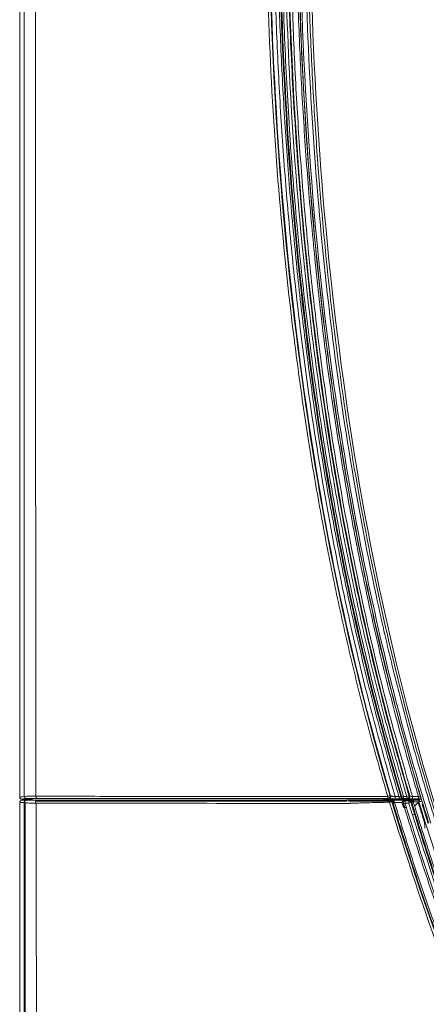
# Model space of a CAD drawing. Extents: x 4615668 to 9294084, y 16339 to 10688993.
# Tile 65 of 256: x 4720878 to 4720883, y 5342546 to 5342558. Entities that reach past the tile are written whole.
import ezdxf

# ---------------------------------------------------------------- set-up
doc = ezdxf.new("R2010")
doc.units = 0
doc.header["$MEASUREMENT"] = 0
doc.layers.add('WM_KLIM_urządzenia', color=3, linetype='Continuous', lineweight=13)
doc.layers.add('Wymiat 100', color=251, linetype='Continuous', lineweight=5)

# ---------------------------------------------------------------- blocks, each defined once
blk = doc.blocks.new('G$C189976BA')
at = {"layer": 'WM_KLIM_urządzenia', "linetype": 'Continuous'}
for p, q in [((0.008, 20.205), (0.008, 63.141)), ((0.022, 20.181), (0.077, 20.191)), ((0.034, 20.168), (0.088, 20.168)), ((2.306, 20.19), (3.964, 20.19)), ((4.346, 20.169), (4.34, 20.169)), ((4.481, 20.192), (4.475, 20.193)), ((4.506, 20.158), (4.503, 20.151)), ((4.509, 20.162), (4.504, 20.159)), ((4.55, 20.187), (4.597, 20.187)), ((4.635, 20.19), (4.643, 20.191)), ((4.64, 20.16), (4.653, 20.153)), ((4.653, 20.189), (4.645, 20.188)), ((4.691, 20.19), (4.653, 20.19)), ((4.699, 20.188), (4.691, 20.189)), ((4.712, 20.192), (4.705, 20.193)), ((4.736, 20.162), (4.73, 20.157)), ((4.745, 20.159), (4.746, 20.152)), ((4.76, 20.187), (4.832, 20.187)), ((4.835, 20.15), (4.783, 20.097)), ((0.008, 20.142), (0.008, 8.515)), ((0.062, 20.142), (0.008, 20.142)), ((0.075, 20.138), (0.074, 3.962)), ((4.635, 20.13), (4.642, 20.13))]:
    blk.add_line(p, q, dxfattribs=at)
at = {"layer": 'WM_KLIM_urządzenia', "linetype": 'Continuous', "extrusion": (0, 0, -1)}
for centre, major_axis, ratio, start_param, end_param in [((0.034, 20.205), (0.026, 0.0048), 0.996064, 1.768986, 3.324723), ((0.034, 20.142), (0.0264, 0), 0.996195, 3.141592, 4.712389)]:
    blk.add_ellipse(centre, major_axis=major_axis, ratio=ratio, start_param=start_param, end_param=end_param, dxfattribs=at)
at = {"layer": 'WM_KLIM_urządzenia', "linetype": 'Continuous'}
for centre, major_axis, ratio, start_param, end_param in [((0.089, 20.215), (-0.0048, 0.0259), 0.996064, 1.387666, 2.943402), ((0.219, 20.217), (0, 0.0263), 0.596647, 1.571425, 3.119844), ((4.461, 20.216), (-0.0252, -0.0075), 0.02355, 3.228883, 4.841456), ((4.461, 20.216), (0, 0.0263), 0.13005, 1.585, 3.12399), ((4.461, 20.216), (0.0048, 0.0259), 0.995213, 3.32114, 5.181801), ((4.468, 20.215), (0.0048, 0.0259), 0.995213, 3.321132, 5.181894), ((4.536, 20.152), (-0.0169, -0.0047), 0.258, 1.324977, 1.631623), ((4.55, 20.213), (0, 0.0263), 0.124461, 1.584881, 3.124003), ((4.598, 20.213), (0, 0.0263), 0.122884, 1.584984, 3.124006), ((4.645, 20.214), (-0.0052, 0.0258), 0.996163, 1.661607, 2.940828), ((4.653, 20.216), (-0.0252, -0.0075), 0.020727, 4.8323, 6.1959), ((4.653, 20.216), (-0.0052, 0.0258), 0.996163, 1.661632, 2.940828), ((4.671, 20.135), (-0.0114, -0.0237), 0.993055, 3.602602, 5.448898), ((4.653, 20.216), (0, 0.0263), 0.120513, 1.585392, 3.124011), ((4.671, 20.135), (0, -0.0263), 0.126489, 3.194377, 4.726668), ((4.691, 20.216), (-0.0252, -0.0075), 0.020227, 3.228877, 4.831176), ((4.691, 20.216), (0, 0.0263), 0.119311, 1.585472, 3.124014), ((4.691, 20.216), (0.0048, 0.0259), 0.995207, 3.321014, 5.183168), ((4.699, 20.214), (0.0047, 0.0259), 0.995206, 3.321004, 5.183274), ((4.716, 20.135), (0, -0.0263), 0.125417, 3.19437, 4.726736), ((4.716, 20.135), (0.0151, -0.0215), 0.995782, 1.253145, 2.534543), ((4.764, 20.152), (0.0168, 0.0051), 0.022164, 3.228881, 4.592146), ((4.76, 20.213), (0, -0.0263), 0.117741, 4.72693, 6.26561), ((4.76, 20.15), (0.0002, -0.0175), 0.10945, 1.624942, 3.088916), ((4.769, 20.15), (0, -0.0175), 0.124773, 3.194365, 4.726771), ((4.833, 20.213), (0, -0.0263), 0.115549, 4.727089, 6.265614), ((4.838, 20.15), (0, -0.0175), 0.123286, 3.194355, 4.726873), ((4.536, 20.152), (-0.0169, -0.0047), 0.258, 0.090333, 1.324977), ((4.539, 20.141), (-0.0168, -0.005), 0.02386, 0.087291, 1.699925), ((4.671, 20.135), (0.0252, 0.0076), 0.022714, 1.696395, 3.054304), ((4.716, 20.135), (0.0252, 0.0076), 0.022388, 0.087288, 1.69537), ((4.913, 19.871), (0.0027, 0.0438), 0.120129, 1.593361, 2.76244)]:
    blk.add_ellipse(centre, major_axis=major_axis, ratio=ratio, start_param=start_param, end_param=end_param, dxfattribs=at)
for points, knots in [([(0.063, 20.215), (0.063, 21.928), (0.063, 23.641), (0.063, 28.318), (0.063, 31.283), (0.063, 35.731), (0.062, 37.213), (0.062, 39.688), (0.062, 40.68), (0.062, 41.673)], [0, 0, 0, 0, 0.239476, 0.239476, 0.653996, 0.653996, 0.861256, 0.861256, 1, 1, 1, 1]), ([(0.196, 41.673), (0.196, 38.097), (0.195, 30.945), (0.2, 23.793), (0.203, 20.217)], [0, 0, 0, 0, 0.5, 1, 1, 1, 1]), ([(7.783, 13.957), (7.662, 14.148), (7.42, 14.531), (7.078, 15.123), (6.75, 15.729), (6.437, 16.351), (6.139, 16.989), (5.856, 17.643), (5.589, 18.312), (5.337, 18.996), (5.101, 19.697), (4.88, 20.413), (4.676, 21.144), (4.487, 21.891), (4.242, 22.972), (3.973, 24.406), (3.724, 26.213), (3.554, 28.086), (3.456, 30.024), (3.457, 31.338), (3.457, 32.005)], [0, 0, 0, 0, 0.035967, 0.072249, 0.108871, 0.145863, 0.183252, 0.221067, 0.259334, 0.298083, 0.337338, 0.377128, 0.417478, 0.458412, 0.499955, 0.594042, 0.690886, 0.790698, 0.893675, 1, 1, 1, 1]), ([(3.487, 32.005), (3.485, 31.652), (3.482, 30.967), (3.502, 29.97), (3.539, 29.032), (3.591, 28.15), (3.717, 26.538), (3.945, 24.707), (4.391, 22.356), (4.904, 20.331), (5.539, 18.476), (6.127, 17.069), (6.646, 15.978), (7.202, 14.942), (7.616, 14.277), (7.806, 13.972)], [0, 0, 0, 0, 0.056235, 0.109229, 0.159114, 0.206018, 0.250061, 0.41716, 0.500073, 0.631757, 0.750022, 0.812527, 0.875015, 0.942704, 1, 1, 1, 1]), ([(10.753, 10.383), (10.054, 11.068), (9.404, 11.8), (8.214, 13.35), (7.674, 14.168), (6.227, 16.716), (5.487, 18.54), (4.39, 22.291), (4.03, 24.22), (3.583, 28.105), (3.496, 30.062), (3.518, 32.017)], [0, 0, 0, 0, 0.125, 0.125, 0.25, 0.25, 0.5, 0.5, 0.75, 0.75, 1, 1, 1, 1]), ([(4.458, 20.216), (4.386, 20.465), (4.241, 20.967), (4.047, 21.734), (3.868, 22.517), (3.706, 23.319), (3.559, 24.137), (3.429, 24.973), (3.271, 26.153), (3.117, 27.691), (3.004, 29.598), (2.993, 30.885), (2.988, 31.537)], [0, 0, 0, 0, 0.067915, 0.136935, 0.2071, 0.27845, 0.351023, 0.424858, 0.499988, 0.662963, 0.829534, 1, 1, 1, 1]), ([(3.02, 31.537), (3.014, 29.629), (3.116, 27.72), (3.582, 23.933), (3.945, 22.054), (4.486, 20.223)], [0, 0, 0, 0, 0.5, 0.5, 1, 1, 1, 1]), ([(4.493, 20.222), (3.951, 22.052), (3.588, 23.932), (3.122, 27.719), (3.02, 29.629), (3.025, 31.537)], [0, 0, 0, 0, 0.5, 0.5, 1, 1, 1, 1]), ([(3.078, 31.537), (3.079, 31.209), (3.08, 30.558), (3.107, 29.587), (3.152, 28.628), (3.217, 27.681), (3.301, 26.746), (3.425, 25.632), (3.606, 24.352), (3.866, 22.923), (4.171, 21.545), (4.423, 20.653), (4.547, 20.213)], [0, 0, 0, 0, 0.085744, 0.170478, 0.254237, 0.337058, 0.418979, 0.500038, 0.630582, 0.757287, 0.880353, 1, 1, 1, 1]), ([(4.594, 20.213), (4.52, 20.47), (4.371, 20.986), (4.171, 21.775), (3.987, 22.579), (3.822, 23.4), (3.673, 24.237), (3.542, 25.09), (3.429, 25.961), (3.333, 26.847), (3.255, 27.75), (3.193, 28.67), (3.15, 29.606), (3.123, 30.558), (3.119, 31.199), (3.118, 31.522)], [0, 0, 0, 0, 0.07003, 0.141056, 0.213124, 0.286277, 0.36056, 0.436011, 0.512671, 0.590577, 0.669764, 0.750268, 0.832121, 0.915355, 1, 1, 1, 1]), ([(3.138, 31.522), (3.139, 29.614), (3.238, 27.703), (3.705, 23.915), (4.074, 22.037), (4.62, 20.207)], [0, 0, 0, 0, 0.5, 0.5, 1, 1, 1, 1]), ([(4.628, 20.208), (4.082, 22.038), (3.714, 23.916), (3.247, 27.704), (3.147, 29.614), (3.147, 31.522)], [0, 0, 0, 0, 0.5, 0.5, 1, 1, 1, 1]), ([(3.168, 31.522), (3.17, 31.14), (3.175, 30.385), (3.213, 29.264), (3.274, 28.166), (3.36, 27.092), (3.47, 26.04), (3.605, 25.012), (3.764, 24.007), (3.947, 23.025), (4.155, 22.066), (4.386, 21.13), (4.562, 20.519), (4.65, 20.215)], [0, 0, 0, 0, 0.099969, 0.197956, 0.294013, 0.388193, 0.480552, 0.57115, 0.660049, 0.747314, 0.833012, 0.917216, 1, 1, 1, 1]), ([(4.688, 20.215), (4.616, 20.465), (4.47, 20.968), (4.275, 21.735), (4.094, 22.519), (3.931, 23.319), (3.784, 24.137), (3.653, 24.971), (3.495, 26.146), (3.341, 27.679), (3.227, 29.584), (3.215, 30.872), (3.209, 31.525)], [0, 0, 0, 0, 0.06811, 0.137268, 0.207518, 0.278898, 0.35145, 0.42521, 0.500214, 0.662406, 0.828903, 1, 1, 1, 1]), ([(3.241, 31.525), (3.242, 31.184), (3.245, 30.482), (3.278, 29.4), (3.338, 28.258), (3.433, 27.058), (3.596, 25.541), (3.844, 23.882), (4.176, 22.258), (4.465, 21.09), (4.647, 20.464), (4.716, 20.223)], [0, 0, 0, 0, 0.08936, 0.184031, 0.284002, 0.389263, 0.499815, 0.684215, 0.829037, 0.934294, 1, 1, 1, 1]), ([(4.724, 20.222), (4.179, 22.05), (3.813, 23.927), (3.345, 27.71), (3.244, 29.618), (3.247, 31.525)], [0, 0, 0, 0, 0.5, 0.5, 1, 1, 1, 1]), ([(3.278, 31.525), (3.28, 31.196), (3.282, 30.543), (3.31, 29.57), (3.355, 28.612), (3.42, 27.667), (3.504, 26.736), (3.628, 25.627), (3.81, 24.35), (4.071, 22.923), (4.379, 21.545), (4.632, 20.653), (4.757, 20.213)], [0, 0, 0, 0, 0.086143, 0.171103, 0.254912, 0.337609, 0.419229, 0.499812, 0.630236, 0.756936, 0.880118, 1, 1, 1, 1]), ([(4.83, 20.213), (4.755, 20.469), (4.605, 20.985), (4.404, 21.772), (4.22, 22.576), (4.053, 23.396), (3.904, 24.234), (3.772, 25.088), (3.658, 25.959), (3.562, 26.848), (3.483, 27.753), (3.421, 28.675), (3.378, 29.614), (3.35, 30.57), (3.347, 31.212), (3.345, 31.537)], [0, 0, 0, 0, 0.06983, 0.140687, 0.212618, 0.285667, 0.359877, 0.435291, 0.511947, 0.589884, 0.669139, 0.749745, 0.831736, 0.915144, 1, 1, 1, 1]), ([(3.366, 31.537), (3.369, 31.167), (3.373, 30.421), (3.41, 29.292), (3.473, 28.146), (3.568, 26.985), (3.699, 25.777), (3.886, 24.44), (4.142, 23.023), (4.464, 21.579), (4.727, 20.66), (4.856, 20.206)], [0, 0, 0, 0, 0.096664, 0.195182, 0.295335, 0.396935, 0.499856, 0.613139, 0.749951, 0.876594, 1, 1, 1, 1]), ([(4.955, 19.893), (4.897, 20.081), (4.744, 20.581), (4.486, 21.531), (4.183, 22.831), (3.919, 24.253), (3.681, 25.895), (3.503, 27.655), (3.388, 29.62), (3.375, 30.913), (3.369, 31.548)], [0, 0, 0, 0, 0.050078, 0.132887, 0.250049, 0.389202, 0.500153, 0.67168, 0.838608, 1, 1, 1, 1]), ([(3.39, 31.548), (3.39, 29.567), (3.496, 27.589), (3.876, 24.642), (4.04, 23.664), (4.448, 21.751), (4.691, 20.813), (4.979, 19.893)], [0, 0, 0, 0, 0.503, 0.503, 0.7545, 0.7545, 1, 1, 1, 1]), ([(0.008, 20.205), (0.009, 20.205), (0.011, 20.205), (0.018, 20.207), (0.025, 20.208), (0.041, 20.211), (0.052, 20.213), (0.063, 20.215)], [0, 0, 0, 0, 0.083474, 0.083474, 0.417369, 0.417369, 1, 1, 1, 1]), ([(0.089, 20.188), (0.087, 20.188), (0.085, 20.188), (0.078, 20.186), (0.072, 20.185), (0.055, 20.182), (0.044, 20.18), (0.034, 20.178)], [0, 0, 0, 0, 0.083718, 0.083718, 0.418592, 0.418592, 1, 1, 1, 1]), ([(0.062, 20.142), (0.062, 20.142), (0.062, 20.143), (0.062, 20.144), (0.062, 20.145), (0.063, 20.149), (0.064, 20.151), (0.066, 20.157), (0.068, 20.159), (0.073, 20.163), (0.075, 20.165), (0.08, 20.167), (0.083, 20.168), (0.086, 20.168)], [0, 0, 0, 0, 0.032542, 0.032542, 0.098244, 0.098244, 0.323774, 0.323774, 0.549213, 0.549213, 0.774605, 0.774605, 1, 1, 1, 1]), ([(0.063, 20.215), (0.067, 20.215), (0.074, 20.216), (0.107, 20.217), (0.149, 20.217), (0.185, 20.217), (0.203, 20.217)], [0, 0, 0, 0, 0.264597, 0.523449, 0.77018, 1, 1, 1, 1]), ([(0.088, 20.168), (0.088, 20.168), (0.088, 20.168), (0.087, 20.168), (0.087, 20.168), (0.087, 20.168), (0.087, 20.168), (0.086, 20.168)], [0, 0, 0, 0, 0.381369, 0.381369, 0.770053, 0.770053, 1, 1, 1, 1]), ([(0.218, 20.191), (0.189, 20.191), (0.163, 20.191), (0.123, 20.19), (0.107, 20.19), (0.093, 20.189), (0.09, 20.189), (0.089, 20.188)], [0, 0, 0, 0, 0.400094, 0.400094, 0.800185, 0.800185, 1, 1, 1, 1]), ([(0.186, 20.169), (0.321, 20.169), (0.465, 20.169), (0.761, 20.169), (0.913, 20.169), (1.378, 20.169), (1.7, 20.169), (2.667, 20.169), (3.324, 20.169), (3.983, 20.169)], [0, 0, 0, 0, 0.125212, 0.125212, 0.250425, 0.250425, 0.500851, 0.500851, 1, 1, 1, 1]), ([(0.199, 20.159), (0.319, 20.159), (0.446, 20.159), (0.702, 20.159), (0.834, 20.159), (1.234, 20.159), (1.506, 20.159), (2.328, 20.158), (2.887, 20.158), (3.448, 20.158)], [0, 0, 0, 0, 0.125, 0.125, 0.25, 0.25, 0.5, 0.5, 1, 1, 1, 1]), ([(0.203, 20.217), (0.338, 20.217), (0.486, 20.217), (0.784, 20.217), (0.936, 20.216), (1.399, 20.216), (1.715, 20.216), (2.669, 20.216), (3.313, 20.216), (3.96, 20.216)], [0, 0, 0, 0, 0.125, 0.125, 0.25, 0.25, 0.5, 0.5, 1, 1, 1, 1]), ([(3.964, 20.19), (3.731, 20.19), (3.28, 20.19), (2.636, 20.19), (1.907, 20.19), (1.241, 20.19), (0.714, 20.19), (0.46, 20.19), (0.319, 20.191), (0.252, 20.191), (0.218, 20.191)], [0, 0, 0, 0, 0.17991, 0.346673, 0.500294, 0.750345, 0.87496, 0.937246, 0.968511, 1, 1, 1, 1]), ([(3.96, 20.216), (4.043, 20.216), (4.126, 20.216), (4.292, 20.216), (4.375, 20.216), (4.458, 20.216)], [0, 0, 0, 0, 0.500047, 0.500047, 1, 1, 1, 1]), ([(4.461, 20.19), (4.378, 20.19), (4.254, 20.19), (4.088, 20.19), (4.005, 20.19), (3.964, 20.19)], [0, 0, 0, 0, 0.5, 0.75, 1, 1, 1, 1]), ([(4.34, 20.169), (4.281, 20.169), (4.223, 20.169), (4.104, 20.169), (4.043, 20.169), (3.983, 20.169)], [0, 0, 0, 0, 0.492907, 0.492907, 1, 1, 1, 1]), ([(3.983, 20.158), (3.983, 20.158), (3.983, 20.158), (3.983, 20.158), (3.983, 20.158), (3.983, 20.158), (3.983, 20.158), (3.983, 20.158), (3.984, 20.158), (3.984, 20.158), (3.985, 20.158), (3.987, 20.158), (3.993, 20.158), (3.998, 20.158), (4.024, 20.158), (4.044, 20.158), (4.147, 20.158), (4.229, 20.158), (4.369, 20.157), (4.428, 20.157), (4.486, 20.157)], [0, 0, 0, 0, 0.000016, 0.000046, 0.000046, 0.000166, 0.000166, 0.000644, 0.000644, 0.002551, 0.002551, 0.010177, 0.010177, 0.040678, 0.040678, 0.162683, 0.162683, 0.650702, 0.650702, 1, 1, 1, 1]), ([(4.816, 20.182), (4.71, 20.182), (4.605, 20.182), (4.47, 20.182), (4.439, 20.182), (4.409, 20.182)], [0, 0, 0, 0, 0.776018, 0.776018, 1, 1, 1, 1]), ([(4.55, 20.187), (4.543, 20.187), (4.536, 20.187), (4.52, 20.187), (4.513, 20.187), (4.498, 20.187), (4.492, 20.188), (4.481, 20.188), (4.477, 20.188), (4.47, 20.188), (4.468, 20.188), (4.468, 20.188)], [0, 0, 0, 0, 0.18516, 0.18516, 0.397314, 0.397314, 0.600971, 0.600971, 0.800346, 0.800346, 1, 1, 1, 1]), ([(4.479, 20.145), (4.481, 20.145), (4.483, 20.145), (4.487, 20.147), (4.489, 20.148), (4.493, 20.15), (4.496, 20.152), (4.497, 20.153)], [0, 0, 0, 0, 0.297138, 0.297138, 0.590905, 0.590905, 1, 1, 1, 1]), ([(4.486, 20.223), (4.488, 20.223), (4.49, 20.223), (4.492, 20.222), (4.492, 20.222), (4.493, 20.222)], [0, 0, 0, 0, 0.77091, 0.77091, 1, 1, 1, 1]), ([(4.486, 20.157), (4.487, 20.157), (4.487, 20.158), (4.488, 20.16), (4.489, 20.162), (4.49, 20.164)], [0, 0, 0, 0, 0.138537, 0.138537, 1, 1, 1, 1]), ([(4.486, 20.157), (4.487, 20.157), (4.488, 20.157), (4.49, 20.157), (4.492, 20.156), (4.495, 20.155), (4.496, 20.154), (4.497, 20.153)], [0, 0, 0, 0, 0.163456, 0.163456, 0.582375, 0.582375, 1, 1, 1, 1]), ([(4.493, 20.222), (4.494, 20.222), (4.497, 20.221), (4.511, 20.219), (4.528, 20.216), (4.541, 20.214), (4.547, 20.213)], [0, 0, 0, 0, 0.231949, 0.498597, 0.755511, 1, 1, 1, 1]), ([(4.511, 20.161), (4.509, 20.163), (4.504, 20.166), (4.499, 20.167), (4.497, 20.168)], [0, 0, 0, 0, 0.499644, 1, 1, 1, 1]), ([(4.497, 20.168), (4.504, 20.167), (4.516, 20.165), (4.531, 20.158), (4.536, 20.151), (4.538, 20.148)], [0, 0, 0, 0, 0.500267, 0.78558, 1, 1, 1, 1]), ([(4.497, 20.168), (4.525, 20.168), (4.553, 20.168), (4.606, 20.168), (4.631, 20.168), (4.657, 20.168)], [0, 0, 0, 0, 0.52308, 0.52308, 1, 1, 1, 1]), ([(4.512, 20.139), (4.512, 20.139), (4.512, 20.14), (4.512, 20.14), (4.512, 20.141), (4.51, 20.143), (4.509, 20.145), (4.506, 20.149), (4.503, 20.151), (4.499, 20.153), (4.498, 20.153), (4.497, 20.153)], [0, 0, 0, 0, 0.019664, 0.019664, 0.091559, 0.091559, 0.372998, 0.372998, 0.906295, 0.906295, 1, 1, 1, 1]), ([(4.533, 20.146), (4.528, 20.149), (4.521, 20.154), (4.514, 20.159), (4.511, 20.161)], [0, 0, 0, 0, 0.579687, 1, 1, 1, 1]), ([(4.519, 20.147), (4.518, 20.15), (4.516, 20.156), (4.513, 20.159), (4.511, 20.161)], [0, 0, 0, 0, 0.498742, 1, 1, 1, 1]), ([(4.594, 20.213), (4.597, 20.212), (4.604, 20.211), (4.615, 20.208), (4.618, 20.207), (4.62, 20.207)], [0, 0, 0, 0, 0.251067, 0.504077, 1, 1, 1, 1]), ([(4.645, 20.188), (4.645, 20.188), (4.643, 20.188), (4.639, 20.187), (4.635, 20.187), (4.627, 20.187), (4.621, 20.187), (4.61, 20.187), (4.604, 20.187), (4.597, 20.187)], [0, 0, 0, 0, 0.226359, 0.226359, 0.479794, 0.479794, 0.74011, 0.74011, 1, 1, 1, 1]), ([(4.62, 20.207), (4.622, 20.207), (4.623, 20.207), (4.626, 20.208), (4.627, 20.208), (4.628, 20.208)], [0, 0, 0, 0, 0.57504, 0.57504, 1, 1, 1, 1]), ([(4.643, 20.162), (4.641, 20.16), (4.639, 20.158), (4.636, 20.154), (4.635, 20.151), (4.634, 20.146), (4.633, 20.144), (4.633, 20.141)], [0, 0, 0, 0, 0.387558, 0.387558, 0.706798, 0.706798, 1, 1, 1, 1]), ([(4.657, 20.168), (4.654, 20.168), (4.65, 20.167), (4.645, 20.164), (4.643, 20.162)], [0, 0, 0, 0, 0.500259, 1, 1, 1, 1]), ([(4.643, 20.162), (4.645, 20.163), (4.65, 20.166), (4.655, 20.167), (4.658, 20.167)], [0, 0, 0, 0, 0.467515, 1, 1, 1, 1]), ([(4.658, 20.167), (4.659, 20.167), (4.659, 20.167), (4.664, 20.165), (4.667, 20.163), (4.671, 20.161)], [0, 0, 0, 0, 0.099088, 0.099088, 1, 1, 1, 1]), ([(4.76, 20.187), (4.755, 20.187), (4.749, 20.187), (4.738, 20.187), (4.732, 20.187), (4.722, 20.187), (4.717, 20.187), (4.709, 20.187), (4.705, 20.187), (4.701, 20.188), (4.699, 20.188), (4.699, 20.188)], [0, 0, 0, 0, 0.181625, 0.181625, 0.394841, 0.394841, 0.599408, 0.599408, 0.79956, 0.79956, 1, 1, 1, 1]), ([(4.716, 20.223), (4.718, 20.223), (4.72, 20.222), (4.722, 20.222), (4.723, 20.222), (4.724, 20.222)], [0, 0, 0, 0, 0.68293, 0.68293, 1, 1, 1, 1]), ([(4.722, 20.166), (4.723, 20.166), (4.723, 20.166), (4.724, 20.166), (4.725, 20.166), (4.73, 20.166), (4.733, 20.167), (4.738, 20.167), (4.74, 20.167), (4.746, 20.167), (4.75, 20.167), (4.756, 20.168), (4.758, 20.168), (4.76, 20.168)], [0, 0, 0, 0, 0.007162, 0.007162, 0.160202, 0.160202, 0.434972, 0.434972, 0.607277, 0.607277, 0.872593, 0.872593, 1, 1, 1, 1]), ([(4.762, 20.151), (4.759, 20.152), (4.752, 20.155), (4.744, 20.16), (4.734, 20.165), (4.727, 20.165), (4.722, 20.166)], [0, 0, 0, 0, 0.236934, 0.500141, 0.678272, 1, 1, 1, 1]), ([(4.724, 20.222), (4.725, 20.221), (4.726, 20.221), (4.738, 20.218), (4.749, 20.215), (4.757, 20.213)], [0, 0, 0, 0, 0.230399, 0.501658, 1, 1, 1, 1]), ([(4.757, 20.213), (4.774, 20.213), (4.792, 20.213), (4.816, 20.213), (4.823, 20.213), (4.83, 20.213)], [0, 0, 0, 0, 0.71506, 0.71506, 1, 1, 1, 1]), ([(4.835, 20.15), (4.824, 20.15), (4.812, 20.15), (4.789, 20.15), (4.778, 20.15), (4.767, 20.15)], [0, 0, 0, 0, 0.509631, 0.509631, 1, 1, 1, 1]), ([(4.767, 20.15), (4.839, 19.918), (4.981, 19.457), (5.216, 18.777), (5.463, 18.112), (5.82, 17.23), (6.31, 16.15), (7.011, 14.825), (7.831, 13.5), (8.944, 11.971), (10.465, 10.259), (12.511, 8.481), (14.496, 7.183), (16.177, 6.297), (17.463, 5.715), (18.79, 5.197), (19.695, 4.911), (20.153, 4.766)], [0, 0, 0, 0, 0.032026, 0.063631, 0.094836, 0.125665, 0.189001, 0.251253, 0.323227, 0.394224, 0.500483, 0.624393, 0.750614, 0.812192, 0.874878, 0.936669, 1, 1, 1, 1]), ([(4.816, 20.182), (4.821, 20.182), (4.826, 20.182), (4.836, 20.182), (4.84, 20.182), (4.847, 20.182), (4.85, 20.182), (4.854, 20.183), (4.856, 20.183), (4.856, 20.183)], [0, 0, 0, 0, 0.249153, 0.249153, 0.498723, 0.498723, 0.74154, 0.74154, 1, 1, 1, 1]), ([(4.83, 20.213), (4.837, 20.211), (4.85, 20.208), (4.854, 20.207), (4.856, 20.206)], [0, 0, 0, 0, 0.503126, 1, 1, 1, 1]), ([(4.861, 20.187), (4.858, 20.187), (4.855, 20.187), (4.845, 20.187), (4.839, 20.187), (4.833, 20.187)], [0, 0, 0, 0, 0.376212, 0.376212, 1, 1, 1, 1]), ([(4.864, 20.156), (4.862, 20.155), (4.857, 20.155), (4.843, 20.152), (4.835, 20.15)], [0, 0, 0, 0, 0.411576, 1, 1, 1, 1]), ([(4.837, 20.168), (4.839, 20.168), (4.84, 20.168), (4.841, 20.168), (4.841, 20.168), (4.842, 20.168)], [0, 0, 0, 0, 0.751847, 0.751847, 1, 1, 1, 1]), ([(4.856, 20.206), (4.858, 20.201), (4.861, 20.19), (4.861, 20.188), (4.861, 20.187)], [0, 0, 0, 0, 0.540121, 1, 1, 1, 1]), ([(4.861, 20.187), (4.86, 20.186), (4.859, 20.185), (4.857, 20.184), (4.856, 20.183), (4.856, 20.183)], [0, 0, 0, 0, 0.6698, 0.6698, 1, 1, 1, 1]), ([(0.059, 3.964), (0.059, 3.964), (0.059, 3.965), (0.061, 6.659), (0.061, 9.352), (0.062, 14.739), (0.062, 17.433), (0.063, 20.131), (0.063, 20.136), (0.063, 20.141)], [0, 0, 0, 0, 0.000112, 0.000112, 0.49958, 0.49958, 0.999049, 0.999049, 1, 1, 1, 1]), ([(0.204, 20.133), (0.18, 20.133), (0.157, 20.133), (0.114, 20.135), (0.094, 20.136), (0.071, 20.139), (0.065, 20.14), (0.063, 20.141), (0.063, 20.141), (0.063, 20.141)], [0, 0, 0, 0, 0.304729, 0.304729, 0.702863, 0.702863, 0.999991, 0.999991, 1, 1, 1, 1]), ([(0.205, 20.133), (0.209, 17.816), (0.216, 13.701), (0.233, 8.311), (0.26, 5.239), (0.271, 3.963)], [0, 0, 0, 0, 0.429961, 0.763303, 1, 1, 1, 1]), ([(3.962, 20.131), (3.315, 20.131), (2.67, 20.131), (1.716, 20.132), (1.4, 20.132), (0.783, 20.133), (0.477, 20.133), (0.205, 20.133)], [0, 0, 0, 0, 0.5, 0.5, 0.75, 0.75, 1, 1, 1, 1]), ([(4.479, 20.145), (4.399, 20.143), (4.32, 20.141), (4.201, 20.138), (4.161, 20.137), (4.101, 20.135), (4.081, 20.135), (4.052, 20.134), (4.042, 20.133), (4.027, 20.133), (4.022, 20.133), (4.014, 20.132), (4.012, 20.132), (4.007, 20.132), (4.002, 20.134), (4.002, 20.131)], [0, 0, 0, 0, 0.5, 0.5, 0.75, 0.75, 0.875, 0.875, 0.9375, 0.9375, 0.96875, 0.96875, 0.984375, 0.984375, 1, 1, 1, 1]), ([(20.08, 4.499), (19.818, 4.58), (19.296, 4.742), (18.529, 5.011), (17.779, 5.297), (17.047, 5.602), (16.334, 5.927), (15.639, 6.27), (14.962, 6.632), (14.304, 7.013), (13.663, 7.412), (13.041, 7.831), (12.438, 8.268), (11.852, 8.724), (11.285, 9.198), (10.736, 9.692), (10.05, 10.353), (9.251, 11.208), (8.37, 12.284), (7.556, 13.425), (6.808, 14.63), (6.127, 15.899), (5.513, 17.232), (4.96, 18.628), (4.654, 19.593), (4.499, 20.081)], [0, 0, 0, 0, 0.035777, 0.071059, 0.105879, 0.140266, 0.174253, 0.207874, 0.241164, 0.274158, 0.306892, 0.339405, 0.371733, 0.403915, 0.435991, 0.467999, 0.49998, 0.559966, 0.620172, 0.680856, 0.742273, 0.804667, 0.868274, 0.933315, 1, 1, 1, 1]), ([(4.512, 20.139), (5.067, 18.283), (5.797, 16.502), (6.989, 14.398), (7.243, 13.981), (7.776, 13.169), (8.054, 12.774), (8.925, 11.624), (9.553, 10.901), (10.908, 9.548), (11.634, 8.916), (12.797, 8.038), (13.197, 7.757), (14.009, 7.226), (14.422, 6.975), (16.51, 5.794), (18.283, 5.067), (20.138, 4.513)], [0, 0, 0, 0, 0.249419, 0.249419, 0.312069, 0.312069, 0.37472, 0.37472, 0.50002, 0.50002, 0.625321, 0.625321, 0.687971, 0.687971, 0.750622, 0.750622, 1, 1, 1, 1]), ([(4.519, 20.147), (4.518, 20.146), (4.517, 20.145), (4.516, 20.145), (4.516, 20.144), (4.516, 20.144)], [0, 0, 0, 0, 0.814225, 0.814225, 1, 1, 1, 1]), ([(20.14, 4.521), (19.88, 4.601), (19.362, 4.76), (18.596, 5.026), (17.841, 5.312), (17.097, 5.621), (16.365, 5.953), (15.646, 6.308), (14.939, 6.687), (14.245, 7.091), (13.564, 7.521), (12.898, 7.976), (12.251, 8.455), (11.626, 8.956), (11.023, 9.477), (10.444, 10.018), (9.888, 10.58), (9.354, 11.161), (8.843, 11.762), (8.355, 12.383), (7.888, 13.023), (7.444, 13.682), (7.024, 14.357), (6.628, 15.046), (6.257, 15.746), (5.91, 16.456), (5.588, 17.174), (5.288, 17.902), (5.011, 18.639), (4.754, 19.383), (4.599, 19.885), (4.522, 20.136)], [0, 0, 0, 0, 0.035266, 0.070362, 0.105313, 0.140149, 0.174903, 0.20961, 0.244309, 0.279043, 0.31386, 0.348822, 0.38372, 0.418372, 0.452815, 0.487099, 0.521277, 0.555398, 0.589513, 0.62367, 0.657916, 0.692297, 0.726807, 0.761223, 0.795477, 0.829627, 0.863709, 0.897758, 0.931806, 0.965878, 1, 1, 1, 1]), ([(4.633, 20.141), (4.615, 20.141), (4.596, 20.141), (4.565, 20.141), (4.553, 20.141), (4.541, 20.141)], [0, 0, 0, 0, 0.604868, 0.604868, 1, 1, 1, 1]), ([(4.541, 20.141), (4.62, 19.883), (4.778, 19.372), (5.039, 18.618), (5.318, 17.881), (5.615, 17.161), (5.931, 16.459), (6.264, 15.775), (6.616, 15.108), (6.986, 14.458), (7.374, 13.827), (7.781, 13.212), (8.205, 12.615), (8.762, 11.887), (9.471, 11.046), (10.359, 10.116), (11.304, 9.243), (12.305, 8.427), (13.363, 7.668), (14.475, 6.962), (15.254, 6.545), (15.646, 6.334)], [0, 0, 0, 0, 0.044359, 0.088119, 0.131317, 0.173991, 0.216178, 0.257919, 0.299255, 0.340228, 0.380882, 0.421259, 0.461407, 0.50137, 0.571972, 0.642341, 0.712747, 0.783456, 0.854733, 0.926832, 1, 1, 1, 1]), ([(4.646, 20.127), (4.645, 20.128), (4.643, 20.129), (4.639, 20.131), (4.636, 20.132), (4.634, 20.133)], [0, 0, 0, 0, 0.461725, 0.461725, 1, 1, 1, 1]), ([(4.66, 20.081), (4.657, 20.094), (4.653, 20.106), (4.648, 20.122), (4.647, 20.125), (4.646, 20.127)], [0, 0, 0, 0, 0.82724, 0.82724, 1, 1, 1, 1]), ([(4.684, 20.081), (4.681, 20.081), (4.678, 20.081), (4.672, 20.081), (4.67, 20.081), (4.665, 20.081), (4.664, 20.081), (4.661, 20.081), (4.661, 20.081), (4.66, 20.081)], [0, 0, 0, 0, 0.263845, 0.263845, 0.528081, 0.528081, 0.785865, 0.785865, 1, 1, 1, 1]), ([(20.08, 4.66), (19.827, 4.739), (19.32, 4.897), (18.566, 5.161), (17.815, 5.448), (17.068, 5.761), (16.327, 6.1), (15.591, 6.467), (14.862, 6.863), (14.141, 7.291), (13.427, 7.751), (12.725, 8.244), (12.039, 8.769), (11.372, 9.323), (10.728, 9.906), (10.105, 10.52), (9.506, 11.164), (8.929, 11.839), (8.376, 12.545), (7.848, 13.283), (7.345, 14.052), (6.87, 14.848), (6.425, 15.669), (6.011, 16.511), (5.628, 17.373), (5.275, 18.256), (4.949, 19.159), (4.757, 19.773), (4.66, 20.081)], [0, 0, 0, 0, 0.034869, 0.069916, 0.105163, 0.140638, 0.176372, 0.212403, 0.248776, 0.285541, 0.322766, 0.360484, 0.398389, 0.436364, 0.474465, 0.512759, 0.551314, 0.5902, 0.629491, 0.66926, 0.709586, 0.750344, 0.791246, 0.83235, 0.87372, 0.915416, 0.957493, 1, 1, 1, 1]), ([(4.668, 20.134), (4.669, 20.132), (4.67, 20.129), (4.675, 20.111), (4.68, 20.096), (4.684, 20.081)], [0, 0, 0, 0, 0.149714, 0.149714, 1, 1, 1, 1]), ([(4.684, 20.081), (4.765, 19.822), (4.925, 19.308), (5.191, 18.552), (5.475, 17.813), (5.777, 17.092), (6.097, 16.389), (6.436, 15.703), (6.794, 15.036), (7.17, 14.387), (7.564, 13.755), (7.977, 13.142), (8.408, 12.546), (8.858, 11.968), (9.326, 11.409), (9.812, 10.867), (10.465, 10.189), (11.309, 9.398), (12.373, 8.526), (13.5, 7.719), (14.692, 6.977), (15.946, 6.301), (17.264, 5.692), (18.644, 5.143), (19.598, 4.839), (20.08, 4.684)], [0, 0, 0, 0, 0.035711, 0.070931, 0.105692, 0.140023, 0.173957, 0.207529, 0.240771, 0.273719, 0.30641, 0.338878, 0.371163, 0.403302, 0.435334, 0.467297, 0.499231, 0.559315, 0.619619, 0.680402, 0.741915, 0.804403, 0.868099, 0.933229, 1, 1, 1, 1]), ([(4.756, 19.993), (4.752, 20.005), (4.748, 20.017), (4.74, 20.044), (4.736, 20.058), (4.727, 20.086), (4.723, 20.099), (4.717, 20.12), (4.715, 20.127), (4.713, 20.134)], [0, 0, 0, 0, 0.253955, 0.253955, 0.564617, 0.564617, 0.844134, 0.844134, 1, 1, 1, 1]), ([(4.748, 20.147), (4.747, 20.146), (4.746, 20.146), (4.744, 20.144), (4.742, 20.143), (4.741, 20.142)], [0, 0, 0, 0, 0.398857, 0.398857, 1, 1, 1, 1]), ([(4.741, 20.142), (4.743, 20.135), (4.745, 20.128), (4.752, 20.107), (4.756, 20.094), (4.764, 20.066), (4.769, 20.052), (4.777, 20.022), (4.782, 20.008), (4.786, 19.993)], [0, 0, 0, 0, 0.147353, 0.147353, 0.411604, 0.411604, 0.705298, 0.705298, 1, 1, 1, 1]), ([(20.148, 4.747), (19.897, 4.825), (19.395, 4.98), (18.651, 5.24), (17.916, 5.518), (17.191, 5.82), (16.475, 6.143), (15.77, 6.491), (15.075, 6.862), (14.392, 7.258), (13.724, 7.679), (13.073, 8.121), (12.442, 8.586), (11.83, 9.071), (11.239, 9.579), (10.668, 10.108), (10.116, 10.658), (9.585, 11.231), (9.075, 11.826), (8.585, 12.442), (8.117, 13.079), (7.672, 13.733), (7.253, 14.401), (6.859, 15.08), (6.49, 15.772), (6.144, 16.474), (5.821, 17.188), (5.52, 17.913), (5.241, 18.648), (4.981, 19.392), (4.826, 19.895), (4.748, 20.147)], [0, 0, 0, 0, 0.034653, 0.069219, 0.103721, 0.138188, 0.172653, 0.20715, 0.24172, 0.276415, 0.31114, 0.34568, 0.380053, 0.414305, 0.448485, 0.482641, 0.516822, 0.551078, 0.585461, 0.620019, 0.65478, 0.689535, 0.724111, 0.758574, 0.79297, 0.827341, 0.861723, 0.896151, 0.930655, 0.965263, 1, 1, 1, 1]), ([(4.904, 19.893), (4.891, 19.937), (4.877, 19.982), (4.851, 20.065), (4.839, 20.105), (4.827, 20.144)], [0, 0, 0, 0, 0.529784, 0.529784, 1, 1, 1, 1]), ([(4.873, 20.124), (4.882, 20.095), (4.891, 20.067), (4.915, 19.99), (4.93, 19.941), (4.945, 19.893)], [0, 0, 0, 0, 0.37097, 0.37097, 1, 1, 1, 1]), ([(19.992, 4.756), (19.736, 4.837), (19.228, 4.997), (18.479, 5.264), (17.747, 5.547), (17.033, 5.849), (16.337, 6.169), (15.659, 6.508), (14.998, 6.864), (14.355, 7.239), (13.729, 7.632), (13.122, 8.043), (12.532, 8.472), (11.959, 8.92), (11.405, 9.386), (10.868, 9.869), (10.199, 10.517), (9.418, 11.351), (8.558, 12.401), (7.762, 13.513), (7.03, 14.687), (6.361, 15.923), (5.757, 17.221), (5.213, 18.58), (4.909, 19.518), (4.756, 19.993)], [0, 0, 0, 0, 0.035786, 0.071086, 0.105929, 0.140347, 0.174372, 0.208036, 0.241375, 0.274424, 0.307216, 0.339791, 0.372184, 0.404433, 0.436576, 0.468653, 0.500703, 0.560639, 0.620797, 0.68143, 0.742782, 0.805092, 0.868588, 0.933489, 1, 1, 1, 1]), ([(4.784, 19.995), (4.852, 19.773), (4.923, 19.551), (5.367, 18.219), (5.81, 17.127), (6.855, 15.017), (7.45, 14.011), (8.462, 12.584), (8.819, 12.121), (9.574, 11.225), (9.974, 10.788), (12.056, 8.709), (13.968, 7.373), (17.137, 5.805), (18.223, 5.366), (19.553, 4.922), (19.772, 4.852), (19.993, 4.784)], [0, 0, 0, 0, 0.030952, 0.030952, 0.187332, 0.187332, 0.343713, 0.343713, 0.421903, 0.421903, 0.500094, 0.500094, 0.812855, 0.812855, 0.969236, 0.969236, 1, 1, 1, 1]), ([(4.786, 19.993), (5.331, 18.22), (6.036, 16.525), (7.177, 14.512), (7.425, 14.106), (7.948, 13.307), (8.226, 12.913), (9.091, 11.768), (9.713, 11.053), (11.046, 9.719), (11.758, 9.1), (12.89, 8.242), (13.278, 7.968), (14.077, 7.443), (14.488, 7.191), (16.515, 6.04), (18.218, 5.332), (19.992, 4.787)], [0, 0, 0, 0, 0.246007, 0.246007, 0.309504, 0.309504, 0.373002, 0.373002, 0.499996, 0.499996, 0.626991, 0.626991, 0.690488, 0.690488, 0.753986, 0.753986, 1, 1, 1, 1]), ([(4.884, 19.993), (4.925, 19.86), (4.967, 19.727), (5.084, 19.366), (5.162, 19.138), (5.401, 18.461), (5.572, 18.015), (6.12, 16.696), (6.534, 15.841), (7.235, 14.599), (7.482, 14.191), (8.005, 13.391), (8.281, 12.997), (9.149, 11.846), (9.777, 11.122), (11.137, 9.763), (11.861, 9.137), (13.378, 7.994), (14.174, 7.476), (15.833, 6.538), (16.701, 6.117), (18.025, 5.567), (18.471, 5.396), (19.304, 5.102), (19.691, 4.978), (20.08, 4.857)], [0, 0, 0, 0, 0.018601, 0.018601, 0.050564, 0.050564, 0.114491, 0.114491, 0.242343, 0.242343, 0.30627, 0.30627, 0.370196, 0.370196, 0.498049, 0.498049, 0.625902, 0.625902, 0.753755, 0.753755, 0.881608, 0.881608, 0.945534, 0.945534, 1, 1, 1, 1])]:
    blk.add_open_spline(points, degree=3, knots=knots, dxfattribs=at)
for points, degree in [([(0.161, 20.177), (0.119, 20.177), (0.076, 20.178), (0.034, 20.178)], 3), ([(0.183, 20.168), (0.149, 20.168), (0.118, 20.168), (0.088, 20.168)], 3), ([(0.2, 20.159), (0.199, 20.158), (0.198, 20.145), (0.204, 20.133)], 3), ([(3.448, 20.158), (3.451, 20.158), (3.454, 20.158), (3.456, 20.158)], 3), ([(3.456, 20.158), (3.626, 20.158), (3.795, 20.158), (3.965, 20.158)], 3), ([(4.408, 20.186), (4.26, 20.186), (4.112, 20.186), (3.964, 20.186)], 3), ([(4.413, 20.169), (4.391, 20.169), (4.369, 20.169), (4.346, 20.169)], 3), ([(4.408, 20.186), (4.409, 20.181), (4.411, 20.176), (4.412, 20.171)], 3), ([(4.413, 20.169), (4.419, 20.168), (4.424, 20.168), (4.429, 20.168)], 3), ([(4.429, 20.168), (4.568, 20.168), (4.706, 20.168), (4.845, 20.168)], 3), ([(4.468, 20.188), (4.465, 20.189), (4.463, 20.189), (4.461, 20.19)], 3), ([(4.49, 20.163), (4.492, 20.164), (4.493, 20.165), (4.495, 20.166)], 3), ([(4.495, 20.166), (4.5, 20.166), (4.506, 20.164), (4.511, 20.161)], 3), ([(4.511, 20.161), (4.511, 20.161), (4.511, 20.161), (4.511, 20.161)], 3), ([(4.538, 20.148), (4.538, 20.147), (4.539, 20.146), (4.539, 20.144)], 3), ([(4.547, 20.213), (4.563, 20.213), (4.578, 20.213), (4.594, 20.213)], 3), ([(4.597, 20.187), (4.582, 20.187), (4.566, 20.187), (4.55, 20.187)], 3), ([(4.65, 20.215), (4.663, 20.215), (4.675, 20.215), (4.688, 20.215)], 3), ([(4.691, 20.189), (4.678, 20.189), (4.666, 20.189), (4.653, 20.189)], 3), ([(4.657, 20.168), (4.657, 20.168), (4.658, 20.167), (4.658, 20.167)], 3), ([(4.658, 20.167), (4.719, 20.168), (4.78, 20.168), (4.841, 20.168)], 3), ([(4.658, 20.167), (4.658, 20.167), (4.658, 20.167), (4.658, 20.167)], 3), ([(4.658, 20.167), (4.658, 20.167)], 1), ([(4.671, 20.161), (4.686, 20.161), (4.701, 20.161), (4.716, 20.161)], 3), ([(4.716, 20.161), (4.718, 20.163), (4.72, 20.164), (4.722, 20.166)], 3), ([(4.748, 20.147), (4.745, 20.157), (4.733, 20.166), (4.722, 20.166)], 3), ([(4.833, 20.187), (4.809, 20.187), (4.784, 20.187), (4.76, 20.187)], 3), ([(4.76, 20.168), (4.763, 20.168), (4.766, 20.168), (4.769, 20.168)], 3), ([(4.767, 20.15), (4.766, 20.15), (4.764, 20.151), (4.762, 20.151)], 3), ([(4.769, 20.168), (4.792, 20.168), (4.815, 20.168), (4.837, 20.168)], 3), ([(4.835, 20.15), (4.843, 20.127), (4.85, 20.104), (4.857, 20.081)], 3), ([(4.842, 20.168), (4.842, 20.168), (4.842, 20.168), (4.841, 20.168)], 3), ([(0.063, 20.141), (0.062, 20.142), (0.062, 20.142), (0.062, 20.142)], 3), ([(3.962, 20.131), (3.975, 20.131), (3.989, 20.131), (4.002, 20.131)], 3), ([(4.498, 20.081), (4.492, 20.102), (4.485, 20.124), (4.479, 20.145)], 3), ([(4.515, 20.145), (4.514, 20.143), (4.513, 20.141), (4.512, 20.139)], 3), ([(4.522, 20.136), (4.521, 20.139), (4.52, 20.143), (4.519, 20.147)], 3), ([(4.539, 20.144), (4.537, 20.145), (4.535, 20.146), (4.533, 20.146)], 3), ([(4.539, 20.144), (4.54, 20.143), (4.54, 20.142), (4.541, 20.141)], 3), ([(4.634, 20.133), (4.634, 20.136), (4.633, 20.139), (4.633, 20.141)], 3), ([(4.65, 20.081), (4.645, 20.098), (4.64, 20.116), (4.634, 20.133)], 3), ([(4.663, 20.081), (4.658, 20.097), (4.653, 20.112), (4.648, 20.128)], 3), ([(4.713, 20.134), (4.698, 20.134), (4.683, 20.134), (4.668, 20.134)], 3), ([(4.739, 20.142), (4.754, 20.093), (4.769, 20.044), (4.784, 19.995)], 3), ([(4.857, 20.081), (4.866, 20.052), (4.875, 20.022), (4.884, 19.993)], 3), ([(4.787, 19.993), (4.785, 19.996), (4.769, 19.994), (4.756, 19.993)], 3), ([(4.908, 19.87), (4.905, 19.878), (4.903, 19.885), (4.901, 19.893)], 3)]:
    blk.add_open_spline(points, degree=degree, dxfattribs=at)
blk.add_rational_spline([(4.49, 20.163), (4.51, 20.163), (4.515, 20.145)], [1, 0.80301609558, 0.996100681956], degree=2, dxfattribs=at)
blk = doc.blocks.new('G$CD8D7E6ED')
at = {"layer": 'WM_KLIM_urządzenia', "color": 7, "ltscale": 3, "xscale": 0.9960361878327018, "yscale": 0.9960361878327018, "zscale": 0.9960361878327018}
blk.add_blockref('G$C189976BA', (0, 305.737), dxfattribs=at)

msp = doc.modelspace()

# ---------------------------------------------------------------- block references
at = {"layer": 'Wymiat 100', "color": 5, "lineweight": 0, "ltscale": 40}
msp.add_blockref('G$CD8D7E6ED', (4720878.122, 5342222.905), dxfattribs=at)

doc.saveas('drawing.dxf')
